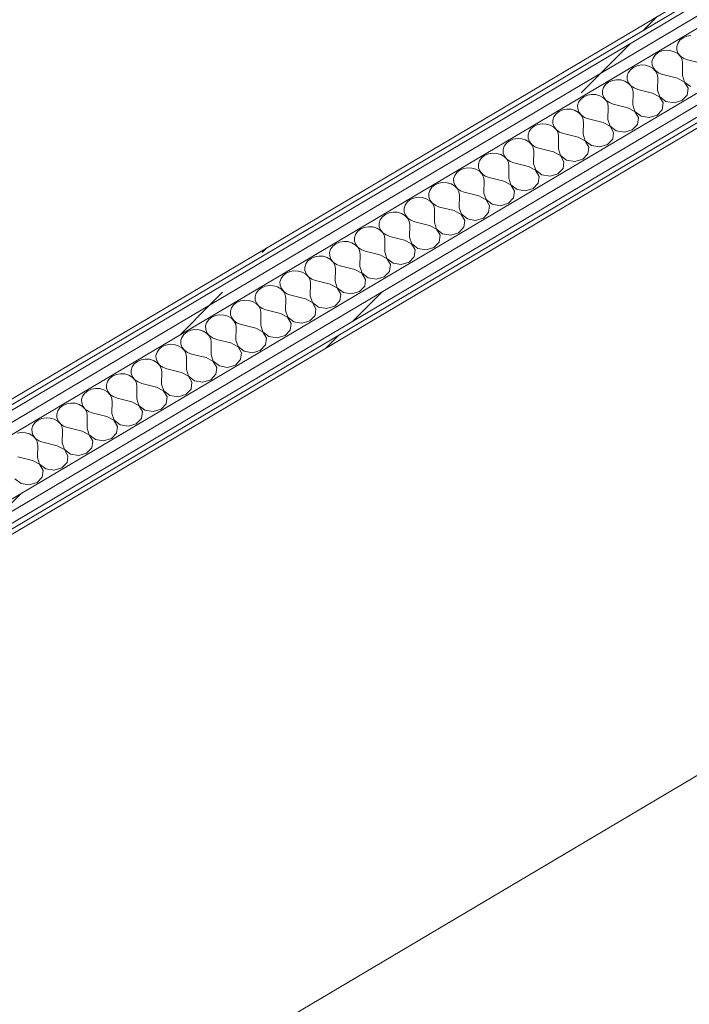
# Model space of a CAD drawing. Header units: millimetres. Extents: x -36631 to 27388, y -24993 to 6945.
# Tile 187 of 256: x 5420 to 6192, y -14839 to -13704. Entities that reach past the tile are written whole.
import ezdxf

# ---------------------------------------------------------------- set-up
doc = ezdxf.new("R2010")
doc.units = ezdxf.units.MM
doc.header["$MEASUREMENT"] = 0
doc.linetypes.add('Wipeout_Contour', pattern=[1000, 0, -1000])
doc.layers.add('14_PAV_Paviment existent', color=7, linetype='Continuous')
doc.layers.add('Nuevo_08_E_Envans secs', color=7, linetype='Continuous')
doc.layers.add('14_PAV_Paviment existent_Pluma_Nº__89', color=7, linetype='Continuous', lineweight=5)
doc.layers.add('Nuevo_08_E_Envans secs_Pluma_Nº__1', color=7, linetype='Continuous', lineweight=5)
for name, color, linetype, lineweight, true_color in [('Nuevo_08_E_Envans secs_Pluma_Nº__102', 7, 'Continuous', 5, 0xcccccc), ('Nuevo_08_E_Envans secs_Pluma_Nº__171', 171, 'Continuous', 13, 0xaaaaff), ('Nuevo_08_E_Envans secs_Pluma_Nº__177', 7, 'Continuous', 15, 0xf7e046)]:
    doc.layers.add(name, color=color, linetype=linetype, lineweight=lineweight, true_color=true_color)
pattern_1 = [(45, (0, 0), (-183.8478, 183.8478), [195, -65]), (45, (7e-14, 183.85), (-183.8478, 183.8478), [195, -65])]

# ---------------------------------------------------------------- blocks, each defined once
blk = doc.blocks.new('*X182')
at = {"layer": 'Nuevo_08_E_Envans secs_Pluma_Nº__102', "color": 254, "linetype": 'Continuous', "lineweight": 5, "true_color": 0xcccccc}
for p, q in [((6181.2, -13727.9), (6178.7, -13731.4)), ((6184.7, -13725.2), (6181.2, -13727.9)), ((6189, -13723.3), (6184.7, -13725.2)), ((6193.8, -13722.5), (6189, -13723.3)), ((6165.2, -13739.4), (6160.4, -13740.2)), ((6170, -13739.6), (6165.2, -13739.4)), ((6174.6, -13741), (6170, -13739.6)), ((6178.7, -13731.4), (6177.5, -13735.2)), ((6177.5, -13735.2), (6177.7, -13739.2)), ((6177.7, -13739.2), (6179.1, -13743)), ((6150.1, -13748.3), (6148.9, -13752.2)), ((6152.6, -13744.9), (6150.1, -13748.3)), ((6156.1, -13742.1), (6152.6, -13744.9)), ((6160.4, -13740.2), (6156.1, -13742.1)), ((6178.6, -13743.3), (6174.6, -13741)), ((6181.7, -13746.4), (6178.6, -13743.3)), ((6179.1, -13743), (6181.8, -13746.3)), ((6183.6, -13750), (6181.7, -13746.4)), ((6181.8, -13746.3), (6185.5, -13748.9)), ((6184.2, -13754), (6183.6, -13750)), ((6185.5, -13748.9), (6189.9, -13750.6)), ((6206.8, -13754.8), (6189.9, -13750.6)), ((6124, -13761.8), (6121.5, -13765.2)), ((6127.5, -13759.1), (6124, -13761.8)), ((6131.8, -13757.2), (6127.5, -13759.1)), ((6136.6, -13756.3), (6131.8, -13757.2)), ((6141.4, -13756.6), (6136.6, -13756.3)), ((6146, -13757.9), (6141.4, -13756.6)), ((6150, -13760.2), (6146, -13757.9)), ((6148.9, -13752.2), (6149.1, -13756.1)), ((6149.1, -13756.1), (6150.5, -13759.9)), ((6153.1, -13763.3), (6150, -13760.2)), ((6150.5, -13759.9), (6153.2, -13763.2)), ((6183.9, -13768.4), (6184.2, -13754)), ((6108, -13773.3), (6103.2, -13774.1)), ((6112.8, -13773.5), (6108, -13773.3)), ((6117.4, -13774.9), (6112.8, -13773.5)), ((6121.5, -13765.2), (6120.3, -13769.1)), ((6120.3, -13769.1), (6120.4, -13773.1)), ((6120.4, -13773.1), (6121.9, -13776.9)), ((6155, -13767), (6153.1, -13763.3)), ((6153.2, -13763.2), (6156.9, -13765.8)), ((6155.6, -13770.9), (6155, -13767)), ((6155.3, -13785.3), (6155.6, -13770.9)), ((6156.9, -13765.8), (6161.3, -13767.5)), ((6178.2, -13771.7), (6161.3, -13767.5)), ((6186.3, -13776), (6178.2, -13771.7)), ((6183.9, -13768.4), (6186.4, -13776)), ((6092.9, -13782.2), (6091.7, -13786)), ((6095.4, -13778.8), (6092.9, -13782.2)), ((6098.9, -13776), (6095.4, -13778.8)), ((6103.2, -13774.1), (6098.9, -13776)), ((6121.4, -13777.2), (6117.4, -13774.9)), ((6124.5, -13780.2), (6121.4, -13777.2)), ((6121.9, -13776.9), (6124.6, -13780.2)), ((6126.4, -13783.9), (6124.5, -13780.2)), ((6124.6, -13780.2), (6128.3, -13782.8)), ((6127, -13787.8), (6126.4, -13783.9)), ((6128.3, -13782.8), (6132.7, -13784.5)), ((6149.6, -13788.7), (6132.7, -13784.5)), ((6155.3, -13785.3), (6157.8, -13792.9)), ((6190.5, -13783.1), (6186.3, -13776)), ((6186.4, -13776), (6193.5, -13781.3)), ((6189.4, -13791), (6190.5, -13783.1)), ((6066.8, -13795.7), (6064.3, -13799.1)), ((6070.3, -13792.9), (6066.8, -13795.7)), ((6074.6, -13791.1), (6070.3, -13792.9)), ((6079.3, -13790.2), (6074.6, -13791.1)), ((6084.2, -13790.5), (6079.3, -13790.2)), ((6088.8, -13791.8), (6084.2, -13790.5)), ((6092.8, -13794.1), (6088.8, -13791.8)), ((6091.7, -13786), (6091.8, -13790)), ((6091.8, -13790), (6093.3, -13793.8)), ((6095.9, -13797.2), (6092.8, -13794.1)), ((6093.3, -13793.8), (6096, -13797.1)), ((6126.7, -13802.2), (6127, -13787.8)), ((6157.7, -13793), (6149.6, -13788.7)), ((6161.8, -13800.1), (6157.7, -13793)), ((6157.8, -13792.9), (6164.9, -13798.3)), ((6183.4, -13797.2), (6189.4, -13791)), ((6046, -13808), (6041.7, -13809.9)), ((6050.7, -13807.2), (6046, -13808)), ((6055.6, -13807.4), (6050.7, -13807.2)), ((6060.2, -13808.7), (6055.6, -13807.4)), ((6064.3, -13799.1), (6063.1, -13803)), ((6063.1, -13803), (6063.2, -13806.9)), ((6063.2, -13806.9), (6064.7, -13810.7)), ((6097.8, -13800.8), (6095.9, -13797.2)), ((6096, -13797.1), (6099.7, -13799.7)), ((6098.4, -13804.8), (6097.8, -13800.8)), ((6098.1, -13819.2), (6098.4, -13804.8)), ((6099.7, -13799.7), (6104.1, -13801.4)), ((6121, -13805.6), (6104.1, -13801.4)), ((6129.1, -13809.9), (6121, -13805.6)), ((6126.7, -13802.2), (6129.2, -13809.8)), ((6154.8, -13814.1), (6160.8, -13807.9)), ((6160.8, -13807.9), (6161.8, -13800.1)), ((6164.9, -13798.3), (6174.3, -13799.9)), ((6174.3, -13799.9), (6183.4, -13797.2)), ((6035.7, -13816.1), (6034.5, -13819.9)), ((6038.2, -13812.6), (6035.7, -13816.1)), ((6041.7, -13809.9), (6038.2, -13812.6)), ((6064.2, -13811), (6060.2, -13808.7)), ((6067.3, -13814.1), (6064.2, -13811)), ((6064.7, -13810.7), (6067.4, -13814.1)), ((6069.2, -13817.8), (6067.3, -13814.1)), ((6067.4, -13814.1), (6071.1, -13816.7)), ((6069.8, -13821.7), (6069.2, -13817.8)), ((6071.1, -13816.7), (6075.5, -13818.3)), ((6092.4, -13822.6), (6075.5, -13818.3)), ((6098.1, -13819.2), (6100.6, -13826.8)), ((6133.2, -13817), (6129.1, -13809.9)), ((6129.2, -13809.8), (6136.3, -13815.2)), ((6132.2, -13824.8), (6133.2, -13817)), ((6136.3, -13815.2), (6145.7, -13816.8)), ((6145.7, -13816.8), (6154.8, -13814.1)), ((6009.5, -13829.6), (6007.1, -13833)), ((6013.1, -13826.8), (6009.5, -13829.6)), ((6017.4, -13824.9), (6013.1, -13826.8)), ((6022.1, -13824.1), (6017.4, -13824.9)), ((6027, -13824.4), (6022.1, -13824.1)), ((6031.6, -13825.7), (6027, -13824.4)), ((6035.6, -13828), (6031.6, -13825.7)), ((6034.5, -13819.9), (6034.6, -13823.9)), ((6034.6, -13823.9), (6036.1, -13827.7)), ((6038.6, -13831.1), (6035.6, -13828)), ((6036.1, -13827.7), (6038.8, -13831)), ((6069.5, -13836.1), (6069.8, -13821.7)), ((6100.5, -13826.9), (6092.4, -13822.6)), ((6104.6, -13834), (6100.5, -13826.9)), ((6100.6, -13826.8), (6107.6, -13832.2)), ((6126.2, -13831), (6132.2, -13824.8)), ((5988.8, -13841.9), (5984.5, -13843.8)), ((5993.5, -13841), (5988.8, -13841.9)), ((5998.4, -13841.3), (5993.5, -13841)), ((6003, -13842.6), (5998.4, -13841.3)), ((6007.1, -13833), (6005.9, -13836.9)), ((6005.9, -13836.9), (6006, -13840.8)), ((6006, -13840.8), (6007.5, -13844.6)), ((6040.5, -13834.7), (6038.6, -13831.1)), ((6038.8, -13831), (6042.4, -13833.6)), ((6041.1, -13838.7), (6040.5, -13834.7)), ((6040.9, -13853.1), (6041.1, -13838.7)), ((6042.4, -13833.6), (6046.9, -13835.3)), ((6063.8, -13839.5), (6046.9, -13835.3)), ((6071.9, -13843.8), (6063.8, -13839.5)), ((6069.5, -13836.1), (6072, -13843.7)), ((6097.6, -13848), (6103.6, -13841.8)), ((6103.6, -13841.8), (6104.6, -13834)), ((6107.6, -13832.2), (6117.1, -13833.7)), ((6117.1, -13833.7), (6126.2, -13831)), ((5978.5, -13850), (5977.3, -13853.8)), ((5980.9, -13846.5), (5978.5, -13850)), ((5984.5, -13843.8), (5980.9, -13846.5)), ((6007, -13844.9), (6003, -13842.6)), ((6010, -13848), (6007, -13844.9)), ((6007.5, -13844.6), (6010.2, -13847.9)), ((6011.9, -13851.7), (6010, -13848)), ((6010.2, -13847.9), (6013.8, -13850.5)), ((6012.5, -13855.6), (6011.9, -13851.7)), ((6013.8, -13850.5), (6018.3, -13852.2)), ((6035.2, -13856.5), (6018.3, -13852.2)), ((6040.9, -13853.1), (6043.4, -13860.7)), ((6076, -13850.9), (6071.9, -13843.8)), ((6072, -13843.7), (6079, -13849.1)), ((6074.9, -13858.7), (6076, -13850.9)), ((6079, -13849.1), (6088.5, -13850.7)), ((6088.5, -13850.7), (6097.6, -13848)), ((5952.3, -13863.5), (5949.9, -13866.9)), ((5955.8, -13860.7), (5952.3, -13863.5)), ((5960.2, -13858.8), (5955.8, -13860.7)), ((5964.9, -13858), (5960.2, -13858.8)), ((5969.8, -13858.2), (5964.9, -13858)), ((5974.4, -13859.6), (5969.8, -13858.2)), ((5978.4, -13861.9), (5974.4, -13859.6)), ((5977.3, -13853.8), (5977.4, -13857.8)), ((5977.4, -13857.8), (5978.9, -13861.6)), ((5981.4, -13865), (5978.4, -13861.9)), ((5978.9, -13861.6), (5981.5, -13864.9)), ((6012.3, -13870), (6012.5, -13855.6)), ((6043.3, -13860.7), (6035.2, -13856.5)), ((6047.4, -13867.8), (6043.3, -13860.7)), ((6043.4, -13860.7), (6050.4, -13866.1)), ((6069, -13864.9), (6074.9, -13858.7)), ((5931.5, -13875.8), (5927.2, -13877.6)), ((5936.3, -13874.9), (5931.5, -13875.8)), ((5941.2, -13875.2), (5936.3, -13874.9)), ((5945.8, -13876.5), (5941.2, -13875.2)), ((5949.9, -13866.9), (5948.7, -13870.7)), ((5948.7, -13870.7), (5948.8, -13874.7)), ((5948.8, -13874.7), (5950.3, -13878.5)), ((5983.3, -13868.6), (5981.4, -13865)), ((5981.5, -13864.9), (5985.2, -13867.5)), ((5983.9, -13872.6), (5983.3, -13868.6)), ((5983.7, -13886.9), (5983.9, -13872.6)), ((5985.2, -13867.5), (5989.7, -13869.2)), ((6006.6, -13873.4), (5989.7, -13869.2)), ((6014.7, -13877.7), (6006.6, -13873.4)), ((6012.3, -13870), (6014.8, -13877.6)), ((6040.4, -13881.9), (6046.3, -13875.7)), ((6046.3, -13875.7), (6047.4, -13867.8)), ((6050.4, -13866.1), (6059.9, -13867.6)), ((6059.9, -13867.6), (6069, -13864.9)), ((5921.3, -13883.8), (5920.1, -13887.7)), ((5923.7, -13880.4), (5921.3, -13883.8)), ((5927.2, -13877.6), (5923.7, -13880.4)), ((5949.8, -13878.8), (5945.8, -13876.5)), ((5952.8, -13881.9), (5949.8, -13878.8)), ((5950.3, -13878.5), (5952.9, -13881.8)), ((5954.7, -13885.6), (5952.8, -13881.9)), ((5952.9, -13881.8), (5956.6, -13884.4)), ((5955.3, -13889.5), (5954.7, -13885.6)), ((5956.6, -13884.4), (5961, -13886.1)), ((5978, -13890.3), (5961, -13886.1)), ((5983.7, -13886.9), (5986.2, -13894.5)), ((6018.8, -13884.8), (6014.7, -13877.7)), ((6014.8, -13877.6), (6021.8, -13883)), ((6017.7, -13892.6), (6018.8, -13884.8)), ((6021.8, -13883), (6031.3, -13884.6)), ((6031.3, -13884.6), (6040.4, -13881.9)), ((5895.1, -13897.3), (5892.7, -13900.8)), ((5898.6, -13894.6), (5895.1, -13897.3)), ((5902.9, -13892.7), (5898.6, -13894.6)), ((5907.7, -13891.9), (5902.9, -13892.7)), ((5912.6, -13892.1), (5907.7, -13891.9)), ((5917.2, -13893.4), (5912.6, -13892.1)), ((5921.2, -13895.7), (5917.2, -13893.4)), ((5920.1, -13887.7), (5920.2, -13891.7)), ((5920.2, -13891.7), (5921.7, -13895.4)), ((5924.2, -13898.8), (5921.2, -13895.7)), ((5921.7, -13895.4), (5924.3, -13898.8)), ((5926.1, -13902.5), (5924.2, -13898.8)), ((5924.3, -13898.8), (5928, -13901.4)), ((5955.1, -13903.9), (5955.3, -13889.5)), ((5986.1, -13894.6), (5978, -13890.3)), ((5990.2, -13901.7), (5986.1, -13894.6)), ((5986.2, -13894.5), (5993.2, -13899.9)), ((6002.7, -13901.5), (6011.8, -13898.8)), ((6011.8, -13898.8), (6017.7, -13892.6)), ((5874.3, -13909.7), (5870, -13911.5)), ((5879.1, -13908.8), (5874.3, -13909.7)), ((5884, -13909.1), (5879.1, -13908.8)), ((5888.6, -13910.4), (5884, -13909.1)), ((5892.7, -13900.8), (5891.5, -13904.6)), ((5891.5, -13904.6), (5891.6, -13908.6)), ((5891.6, -13908.6), (5893, -13912.4)), ((5926.7, -13906.4), (5926.1, -13902.5)), ((5926.5, -13920.8), (5926.7, -13906.4)), ((5928, -13901.4), (5932.4, -13903)), ((5949.3, -13907.3), (5932.4, -13903)), ((5957.5, -13911.6), (5949.3, -13907.3)), ((5955.1, -13903.9), (5957.6, -13911.5)), ((5983.2, -13915.7), (5989.1, -13909.5)), ((5989.1, -13909.5), (5990.2, -13901.7)), ((5993.2, -13899.9), (6002.7, -13901.5)), ((5864.1, -13917.7), (5862.9, -13921.6)), ((5862.9, -13921.6), (5863, -13925.5)), ((5866.5, -13914.3), (5864.1, -13917.7)), ((5870, -13911.5), (5866.5, -13914.3)), ((5892.5, -13912.7), (5888.6, -13910.4)), ((5895.6, -13915.8), (5892.5, -13912.7)), ((5893, -13912.4), (5895.7, -13915.7)), ((5897.5, -13919.4), (5895.6, -13915.8)), ((5895.7, -13915.7), (5899.4, -13918.3)), ((5898.1, -13923.4), (5897.5, -13919.4)), ((5899.4, -13918.3), (5903.8, -13920)), ((5920.7, -13924.2), (5903.8, -13920)), ((5926.5, -13920.8), (5929, -13928.4)), ((5961.6, -13918.7), (5957.5, -13911.6)), ((5957.6, -13911.5), (5964.6, -13916.9)), ((5960.5, -13926.5), (5961.6, -13918.7)), ((5964.6, -13916.9), (5974.1, -13918.5)), ((5974.1, -13918.5), (5983.2, -13915.7)), ((5837.9, -13931.2), (5835.5, -13934.7)), ((5841.4, -13928.5), (5837.9, -13931.2)), ((5845.7, -13926.6), (5841.4, -13928.5)), ((5850.5, -13925.8), (5845.7, -13926.6)), ((5855.4, -13926), (5850.5, -13925.8)), ((5860, -13927.3), (5855.4, -13926)), ((5863.9, -13929.6), (5860, -13927.3)), ((5863, -13925.5), (5864.4, -13929.3)), ((5867, -13932.7), (5863.9, -13929.6)), ((5864.4, -13929.3), (5867.1, -13932.7)), ((5868.9, -13936.4), (5867, -13932.7)), ((5867.1, -13932.7), (5870.8, -13935.3)), ((5897.9, -13937.8), (5898.1, -13923.4)), ((5928.8, -13928.5), (5920.7, -13924.2)), ((5933, -13935.6), (5928.8, -13928.5)), ((5929, -13928.4), (5936, -13933.8)), ((5945.5, -13935.4), (5954.5, -13932.7)), ((5954.5, -13932.7), (5960.5, -13926.5)), ((5817.1, -13943.5), (5812.8, -13945.4)), ((5821.9, -13942.7), (5817.1, -13943.5)), ((5826.8, -13942.9), (5821.9, -13942.7)), ((5831.4, -13944.3), (5826.8, -13942.9)), ((5835.5, -13934.7), (5834.2, -13938.5)), ((5834.2, -13938.5), (5834.4, -13942.5)), ((5834.4, -13942.5), (5835.8, -13946.3)), ((5869.5, -13940.3), (5868.9, -13936.4)), ((5869.2, -13954.7), (5869.5, -13940.3)), ((5870.8, -13935.3), (5875.2, -13936.9)), ((5892.1, -13941.2), (5875.2, -13936.9)), ((5900.2, -13945.4), (5892.1, -13941.2)), ((5897.9, -13937.8), (5900.4, -13945.4)), ((5925.9, -13949.6), (5931.9, -13943.4)), ((5931.9, -13943.4), (5933, -13935.6)), ((5936, -13933.8), (5945.5, -13935.4)), ((5806.8, -13951.6), (5805.6, -13955.5)), ((5805.6, -13955.5), (5805.8, -13959.4)), ((5809.3, -13948.2), (5806.8, -13951.6)), ((5812.8, -13945.4), (5809.3, -13948.2)), ((5835.3, -13946.6), (5831.4, -13944.3)), ((5838.4, -13949.7), (5835.3, -13946.6)), ((5835.8, -13946.3), (5838.5, -13949.6)), ((5840.3, -13953.3), (5838.4, -13949.7)), ((5838.5, -13949.6), (5842.2, -13952.2)), ((5840.9, -13957.3), (5840.3, -13953.3)), ((5842.2, -13952.2), (5846.6, -13953.9)), ((5863.5, -13958.1), (5846.6, -13953.9)), ((5869.2, -13954.7), (5871.8, -13962.3)), ((5904.4, -13952.6), (5900.2, -13945.4)), ((5900.4, -13945.4), (5907.4, -13950.8)), ((5903.3, -13960.4), (5904.4, -13952.6)), ((5907.4, -13950.8), (5916.9, -13952.3)), ((5916.9, -13952.3), (5925.9, -13949.6)), ((5780.7, -13965.1), (5778.2, -13968.5)), ((5784.2, -13962.4), (5780.7, -13965.1)), ((5788.5, -13960.5), (5784.2, -13962.4)), ((5793.3, -13959.6), (5788.5, -13960.5)), ((5798.1, -13959.9), (5793.3, -13959.6)), ((5802.7, -13961.2), (5798.1, -13959.9)), ((5806.7, -13963.5), (5802.7, -13961.2)), ((5805.8, -13959.4), (5807.2, -13963.2)), ((5809.8, -13966.6), (5806.7, -13963.5)), ((5807.2, -13963.2), (5809.9, -13966.5)), ((5811.7, -13970.3), (5809.8, -13966.6)), ((5809.9, -13966.5), (5813.6, -13969.1)), ((5840.6, -13971.7), (5840.9, -13957.3)), ((5871.6, -13962.4), (5863.5, -13958.1)), ((5875.8, -13969.5), (5871.6, -13962.4)), ((5871.8, -13962.3), (5878.8, -13967.7)), ((5888.3, -13969.3), (5897.3, -13966.6)), ((5897.3, -13966.6), (5903.3, -13960.4)), ((5759.9, -13977.4), (5755.6, -13979.3)), ((5764.7, -13976.6), (5759.9, -13977.4)), ((5769.5, -13976.8), (5764.7, -13976.6)), ((5774.1, -13978.2), (5769.5, -13976.8)), ((5778.1, -13980.4), (5774.1, -13978.2)), ((5778.2, -13968.5), (5777, -13972.4)), ((5777, -13972.4), (5777.2, -13976.4)), ((5777.2, -13976.4), (5778.6, -13980.2)), ((5812.3, -13974.2), (5811.7, -13970.3)), ((5812, -13988.6), (5812.3, -13974.2)), ((5813.6, -13969.1), (5818, -13970.8)), ((5834.9, -13975), (5818, -13970.8)), ((5843, -13979.3), (5834.9, -13975)), ((5840.6, -13971.7), (5843.1, -13979.3)), ((5868.7, -13983.5), (5874.7, -13977.3)), ((5874.7, -13977.3), (5875.8, -13969.5)), ((5878.8, -13967.7), (5888.3, -13969.3)), ((5749.6, -13985.5), (5748.4, -13989.3)), ((5748.4, -13989.3), (5748.6, -13993.3)), ((5752.1, -13982.1), (5749.6, -13985.5)), ((5755.6, -13979.3), (5752.1, -13982.1)), ((5781.2, -13983.5), (5778.1, -13980.4)), ((5778.6, -13980.2), (5781.3, -13983.5)), ((5783.1, -13987.2), (5781.2, -13983.5)), ((5781.3, -13983.5), (5785, -13986.1)), ((5783.7, -13991.1), (5783.1, -13987.2)), ((5785, -13986.1), (5789.4, -13987.8)), ((5806.3, -13992), (5789.4, -13987.8)), ((5812, -13988.6), (5814.5, -13996.2)), ((5847.2, -13986.4), (5843, -13979.3)), ((5843.1, -13979.3), (5850.2, -13984.6)), ((5846.1, -13994.3), (5847.2, -13986.4)), ((5850.2, -13984.6), (5859.7, -13986.2)), ((5859.7, -13986.2), (5868.7, -13983.5)), ((5723.5, -13999), (5721, -14002.4)), ((5727, -13996.2), (5723.5, -13999)), ((5731.3, -13994.4), (5727, -13996.2)), ((5736.1, -13993.5), (5731.3, -13994.4)), ((5740.9, -13993.8), (5736.1, -13993.5)), ((5745.5, -13995.1), (5740.9, -13993.8)), ((5749.5, -13997.4), (5745.5, -13995.1)), ((5748.6, -13993.3), (5750, -13997.1)), ((5752.6, -14000.5), (5749.5, -13997.4)), ((5750, -13997.1), (5752.7, -14000.4)), ((5754.5, -14004.1), (5752.6, -14000.5)), ((5752.7, -14000.4), (5756.4, -14003)), ((5783.4, -14005.5), (5783.7, -13991.1)), ((5814.4, -13996.3), (5806.3, -13992)), ((5818.6, -14003.4), (5814.4, -13996.3)), ((5814.5, -13996.2), (5821.6, -14001.6)), ((5831, -14003.2), (5840.1, -14000.4)), ((5840.1, -14000.4), (5846.1, -13994.3)), ((5702.7, -14011.3), (5698.4, -14013.2)), ((5707.5, -14010.5), (5702.7, -14011.3)), ((5712.3, -14010.7), (5707.5, -14010.5)), ((5716.9, -14012), (5712.3, -14010.7)), ((5720.9, -14014.3), (5716.9, -14012)), ((5721, -14002.4), (5719.8, -14006.3)), ((5719.8, -14006.3), (5719.9, -14010.2)), ((5719.9, -14010.2), (5721.4, -14014)), ((5755.1, -14008.1), (5754.5, -14004.1)), ((5754.8, -14022.5), (5755.1, -14008.1)), ((5756.4, -14003), (5760.8, -14004.7)), ((5777.7, -14008.9), (5760.8, -14004.7)), ((5785.8, -14013.2), (5777.7, -14008.9)), ((5783.4, -14005.5), (5785.9, -14013.1)), ((5811.5, -14017.4), (5817.5, -14011.2)), ((5817.5, -14011.2), (5818.6, -14003.4)), ((5821.6, -14001.6), (5831, -14003.2)), ((5692.4, -14019.4), (5691.2, -14023.2)), ((5691.2, -14023.2), (5691.3, -14027.2)), ((5694.9, -14015.9), (5692.4, -14019.4)), ((5698.4, -14013.2), (5694.9, -14015.9)), ((5724, -14017.4), (5720.9, -14014.3)), ((5721.4, -14014), (5724.1, -14017.4)), ((5725.9, -14021.1), (5724, -14017.4)), ((5724.1, -14017.4), (5727.8, -14020)), ((5726.5, -14025), (5725.9, -14021.1)), ((5727.8, -14020), (5732.2, -14021.6)), ((5749.1, -14025.9), (5732.2, -14021.6)), ((5754.8, -14022.5), (5757.3, -14030.1)), ((5789.9, -14020.3), (5785.8, -14013.2)), ((5785.9, -14013.1), (5793, -14018.5)), ((5788.9, -14028.1), (5789.9, -14020.3)), ((5793, -14018.5), (5802.4, -14020.1)), ((5802.4, -14020.1), (5811.5, -14017.4)), ((5666.3, -14032.9), (5663.8, -14036.3)), ((5669.8, -14030.1), (5666.3, -14032.9)), ((5674.1, -14028.2), (5669.8, -14030.1)), ((5678.8, -14027.4), (5674.1, -14028.2)), ((5683.7, -14027.7), (5678.8, -14027.4)), ((5688.3, -14029), (5683.7, -14027.7)), ((5692.3, -14031.3), (5688.3, -14029)), ((5691.3, -14027.2), (5692.8, -14031)), ((5695.4, -14034.4), (5692.3, -14031.3)), ((5692.8, -14031), (5695.5, -14034.3)), ((5697.3, -14038), (5695.4, -14034.4)), ((5695.5, -14034.3), (5699.2, -14036.9)), ((5726.2, -14039.4), (5726.5, -14025)), ((5757.2, -14030.1), (5749.1, -14025.9)), ((5761.3, -14037.3), (5757.2, -14030.1)), ((5757.3, -14030.1), (5764.4, -14035.5)), ((5773.8, -14037), (5782.9, -14034.3)), ((5782.9, -14034.3), (5788.9, -14028.1)), ((5645.5, -14045.2), (5641.2, -14047.1)), ((5650.2, -14044.3), (5645.5, -14045.2)), ((5655.1, -14044.6), (5650.2, -14044.3)), ((5659.7, -14045.9), (5655.1, -14044.6)), ((5663.7, -14048.2), (5659.7, -14045.9)), ((5663.8, -14036.3), (5662.6, -14040.2)), ((5662.6, -14040.2), (5662.7, -14044.1)), ((5662.7, -14044.1), (5664.2, -14047.9)), ((5697.9, -14042), (5697.3, -14038)), ((5697.6, -14056.4), (5697.9, -14042)), ((5699.2, -14036.9), (5703.6, -14038.6)), ((5720.5, -14042.8), (5703.6, -14038.6)), ((5728.6, -14047.1), (5720.5, -14042.8)), ((5726.2, -14039.4), (5728.7, -14047)), ((5754.3, -14051.3), (5760.3, -14045.1)), ((5760.3, -14045.1), (5761.3, -14037.3)), ((5764.4, -14035.5), (5773.8, -14037)), ((5635.2, -14053.3), (5634, -14057.1)), ((5634, -14057.1), (5634.1, -14061.1)), ((5637.7, -14049.8), (5635.2, -14053.3)), ((5641.2, -14047.1), (5637.7, -14049.8)), ((5666.7, -14051.3), (5663.7, -14048.2)), ((5664.2, -14047.9), (5666.9, -14051.2)), ((5668.7, -14055), (5666.7, -14051.3)), ((5666.9, -14051.2), (5670.6, -14053.8)), ((5669.3, -14058.9), (5668.7, -14055)), ((5670.6, -14053.8), (5675, -14055.5)), ((5691.9, -14059.8), (5675, -14055.5)), ((5697.6, -14056.4), (5700.1, -14064)), ((5732.7, -14054.2), (5728.6, -14047.1)), ((5728.7, -14047), (5735.8, -14052.4)), ((5731.7, -14062), (5732.7, -14054.2)), ((5735.8, -14052.4), (5745.2, -14054)), ((5745.2, -14054), (5754.3, -14051.3)), ((5609, -14066.8), (5606.6, -14070.2)), ((5612.6, -14064), (5609, -14066.8)), ((5616.9, -14062.1), (5612.6, -14064)), ((5621.6, -14061.3), (5616.9, -14062.1)), ((5626.5, -14061.5), (5621.6, -14061.3)), ((5631.1, -14062.9), (5626.5, -14061.5)), ((5635.1, -14065.2), (5631.1, -14062.9)), ((5634.1, -14061.1), (5635.6, -14064.9)), ((5638.1, -14068.3), (5635.1, -14065.2)), ((5635.6, -14064.9), (5638.3, -14068.2)), ((5640, -14071.9), (5638.1, -14068.3)), ((5638.3, -14068.2), (5641.9, -14070.8)), ((5669, -14073.3), (5669.3, -14058.9)), ((5700, -14064), (5691.9, -14059.8)), ((5704.1, -14071.1), (5700, -14064)), ((5700.1, -14064), (5707.1, -14069.4)), ((5716.6, -14070.9), (5725.7, -14068.2)), ((5725.7, -14068.2), (5731.7, -14062)), ((5588.3, -14079.1), (5584, -14080.9)), ((5593, -14078.2), (5588.3, -14079.1)), ((5597.9, -14078.5), (5593, -14078.2)), ((5602.5, -14079.8), (5597.9, -14078.5)), ((5606.5, -14082.1), (5602.5, -14079.8)), ((5606.6, -14070.2), (5605.4, -14074)), ((5605.4, -14074), (5605.5, -14078)), ((5605.5, -14078), (5607, -14081.8)), ((5640.6, -14075.8), (5640, -14071.9)), ((5640.4, -14090.2), (5640.6, -14075.8)), ((5641.9, -14070.8), (5646.4, -14072.5)), ((5663.3, -14076.7), (5646.4, -14072.5)), ((5671.4, -14081), (5663.3, -14076.7)), ((5669, -14073.3), (5671.5, -14080.9)), ((5697.1, -14085.2), (5703, -14079)), ((5703, -14079), (5704.1, -14071.1)), ((5707.1, -14069.4), (5716.6, -14070.9)), ((5578, -14087.1), (5576.8, -14091)), ((5576.8, -14091), (5576.9, -14095)), ((5580.4, -14083.7), (5578, -14087.1)), ((5584, -14080.9), (5580.4, -14083.7)), ((5609.5, -14085.2), (5606.5, -14082.1)), ((5607, -14081.8), (5609.7, -14085.1)), ((5611.4, -14088.8), (5609.5, -14085.2)), ((5609.7, -14085.1), (5613.3, -14087.7)), ((5612, -14092.8), (5611.4, -14088.8)), ((5613.3, -14087.7), (5617.8, -14089.4)), ((5634.7, -14093.6), (5617.8, -14089.4)), ((5640.4, -14090.2), (5642.9, -14097.8)), ((5675.5, -14088.1), (5671.4, -14081)), ((5671.5, -14080.9), (5678.5, -14086.3)), ((5674.4, -14095.9), (5675.5, -14088.1)), ((5678.5, -14086.3), (5688, -14087.9)), ((5688, -14087.9), (5697.1, -14085.2)), ((5551.8, -14100.6), (5549.4, -14104.1)), ((5555.3, -14097.9), (5551.8, -14100.6)), ((5559.6, -14096), (5555.3, -14097.9)), ((5564.4, -14095.2), (5559.6, -14096)), ((5569.3, -14095.4), (5564.4, -14095.2)), ((5573.9, -14096.7), (5569.3, -14095.4)), ((5577.9, -14099), (5573.9, -14096.7)), ((5576.9, -14095), (5578.4, -14098.7)), ((5580.9, -14102.1), (5577.9, -14099)), ((5578.4, -14098.7), (5581, -14102.1)), ((5582.8, -14105.8), (5580.9, -14102.1)), ((5581, -14102.1), (5584.7, -14104.7)), ((5611.8, -14107.2), (5612, -14092.8)), ((5642.8, -14097.9), (5634.7, -14093.6)), ((5646.9, -14105), (5642.8, -14097.9)), ((5642.9, -14097.8), (5649.9, -14103.2)), ((5659.4, -14104.8), (5668.5, -14102.1)), ((5668.5, -14102.1), (5674.4, -14095.9)), ((5531, -14113), (5526.7, -14114.8)), ((5535.8, -14112.1), (5531, -14113)), ((5540.7, -14112.4), (5535.8, -14112.1)), ((5545.3, -14113.7), (5540.7, -14112.4)), ((5549.3, -14116), (5545.3, -14113.7)), ((5549.4, -14104.1), (5548.2, -14107.9)), ((5548.2, -14107.9), (5548.3, -14111.9)), ((5548.3, -14111.9), (5549.8, -14115.7)), ((5583.4, -14109.7), (5582.8, -14105.8)), ((5583.2, -14124.1), (5583.4, -14109.7)), ((5584.7, -14104.7), (5589.2, -14106.3)), ((5606.1, -14110.6), (5589.2, -14106.3)), ((5614.2, -14114.9), (5606.1, -14110.6)), ((5611.8, -14107.2), (5614.3, -14114.8)), ((5639.9, -14119), (5645.8, -14112.8)), ((5645.8, -14112.8), (5646.9, -14105)), ((5649.9, -14103.2), (5659.4, -14104.8)), ((5520.8, -14121), (5519.6, -14124.9)), ((5519.6, -14124.9), (5519.7, -14128.8)), ((5523.2, -14117.6), (5520.8, -14121)), ((5526.7, -14114.8), (5523.2, -14117.6)), ((5552.3, -14119.1), (5549.3, -14116)), ((5549.8, -14115.7), (5552.4, -14119)), ((5554.2, -14122.7), (5552.3, -14119.1)), ((5552.4, -14119), (5556.1, -14121.6)), ((5554.8, -14126.7), (5554.2, -14122.7)), ((5556.1, -14121.6), (5560.5, -14123.3)), ((5577.5, -14127.5), (5560.5, -14123.3)), ((5583.2, -14124.1), (5585.7, -14131.7)), ((5618.3, -14122), (5614.2, -14114.9)), ((5614.3, -14114.8), (5621.3, -14120.2)), ((5617.2, -14129.8), (5618.3, -14122)), ((5621.3, -14120.2), (5630.8, -14121.8)), ((5630.8, -14121.8), (5639.9, -14119)), ((5494.6, -14134.5), (5492.2, -14138)), ((5498.1, -14131.8), (5494.6, -14134.5)), ((5502.4, -14129.9), (5498.1, -14131.8)), ((5507.2, -14129.1), (5502.4, -14129.9)), ((5512.1, -14129.3), (5507.2, -14129.1)), ((5516.7, -14130.6), (5512.1, -14129.3)), ((5520.7, -14132.9), (5516.7, -14130.6)), ((5519.7, -14128.8), (5521.2, -14132.6)), ((5523.7, -14136), (5520.7, -14132.9)), ((5521.2, -14132.6), (5523.8, -14135.9)), ((5525.6, -14139.7), (5523.7, -14136)), ((5523.8, -14135.9), (5527.5, -14138.5)), ((5554.6, -14141.1), (5554.8, -14126.7)), ((5585.6, -14131.8), (5577.5, -14127.5)), ((5589.7, -14138.9), (5585.6, -14131.8)), ((5585.7, -14131.7), (5592.7, -14137.1)), ((5592.7, -14137.1), (5602.2, -14138.7)), ((5602.2, -14138.7), (5611.3, -14136)), ((5611.3, -14136), (5617.2, -14129.8)), ((5473.8, -14146.8), (5469.5, -14148.7)), ((5478.6, -14146), (5473.8, -14146.8)), ((5483.5, -14146.2), (5478.6, -14146)), ((5488.1, -14147.6), (5483.5, -14146.2)), ((5492, -14149.9), (5488.1, -14147.6)), ((5492.2, -14138), (5491, -14141.8)), ((5491, -14141.8), (5491.1, -14145.8)), ((5491.1, -14145.8), (5492.5, -14149.6)), ((5526.2, -14143.6), (5525.6, -14139.7)), ((5526, -14158), (5526.2, -14143.6)), ((5527.5, -14138.5), (5531.9, -14140.2)), ((5548.8, -14144.5), (5531.9, -14140.2)), ((5557, -14148.7), (5548.8, -14144.5)), ((5554.6, -14141.1), (5557.1, -14148.7)), ((5582.7, -14152.9), (5588.6, -14146.7)), ((5588.6, -14146.7), (5589.7, -14138.9)), ((5463.6, -14154.9), (5462.3, -14158.7)), ((5462.3, -14158.7), (5462.5, -14162.7)), ((5466, -14151.5), (5463.6, -14154.9)), ((5469.5, -14148.7), (5466, -14151.5)), ((5495.1, -14153), (5492, -14149.9)), ((5492.5, -14149.6), (5495.2, -14152.9)), ((5497, -14156.6), (5495.1, -14153)), ((5495.2, -14152.9), (5498.9, -14155.5)), ((5497.6, -14160.6), (5497, -14156.6)), ((5498.9, -14155.5), (5503.3, -14157.2)), ((5520.2, -14161.4), (5503.3, -14157.2)), ((5526, -14158), (5528.5, -14165.6)), ((5561.1, -14155.8), (5557, -14148.7)), ((5557.1, -14148.7), (5564.1, -14154.1)), ((5560, -14163.7), (5561.1, -14155.8)), ((5564.1, -14154.1), (5573.6, -14155.6)), ((5573.6, -14155.6), (5582.7, -14152.9)), ((5437.4, -14168.4), (5434.9, -14171.8)), ((5440.9, -14165.6), (5437.4, -14168.4)), ((5445.2, -14163.8), (5440.9, -14165.6)), ((5450, -14162.9), (5445.2, -14163.8)), ((5454.9, -14163.2), (5450, -14162.9)), ((5459.5, -14164.5), (5454.9, -14163.2)), ((5463.4, -14166.8), (5459.5, -14164.5)), ((5462.5, -14162.7), (5463.9, -14166.5)), ((5466.5, -14169.9), (5463.4, -14166.8)), ((5463.9, -14166.5), (5466.6, -14169.8)), ((5468.4, -14173.6), (5466.5, -14169.9)), ((5466.6, -14169.8), (5470.3, -14172.4)), ((5497.4, -14175), (5497.6, -14160.6)), ((5528.3, -14165.7), (5520.2, -14161.4)), ((5532.5, -14172.8), (5528.3, -14165.7)), ((5528.5, -14165.6), (5535.5, -14171)), ((5535.5, -14171), (5545, -14172.6)), ((5545, -14172.6), (5554, -14169.9)), ((5554, -14169.9), (5560, -14163.7)), ((5421.4, -14179.9), (5416.6, -14180.7)), ((5426.3, -14180.1), (5421.4, -14179.9)), ((5430.9, -14181.4), (5426.3, -14180.1)), ((5434.8, -14183.7), (5430.9, -14181.4)), ((5434.9, -14171.8), (5433.7, -14175.7)), ((5433.7, -14175.7), (5433.9, -14179.7)), ((5433.9, -14179.7), (5435.3, -14183.4)), ((5469, -14177.5), (5468.4, -14173.6)), ((5468.7, -14191.9), (5469, -14177.5)), ((5470.3, -14172.4), (5474.7, -14174.1)), ((5491.6, -14178.3), (5474.7, -14174.1)), ((5499.7, -14182.6), (5491.6, -14178.3)), ((5497.4, -14175), (5499.9, -14182.6)), ((5525.4, -14186.8), (5531.4, -14180.6)), ((5531.4, -14180.6), (5532.5, -14172.8)), ((5437.9, -14186.8), (5434.8, -14183.7)), ((5435.3, -14183.4), (5438, -14186.8)), ((5439.8, -14190.5), (5437.9, -14186.8)), ((5438, -14186.8), (5441.7, -14189.4)), ((5440.4, -14194.4), (5439.8, -14190.5)), ((5441.7, -14189.4), (5446.1, -14191.1)), ((5463, -14195.3), (5446.1, -14191.1)), ((5468.7, -14191.9), (5471.2, -14199.5)), ((5503.9, -14189.7), (5499.7, -14182.6)), ((5499.9, -14182.6), (5506.9, -14187.9)), ((5502.8, -14197.6), (5503.9, -14189.7)), ((5506.9, -14187.9), (5516.4, -14189.5)), ((5516.4, -14189.5), (5525.4, -14186.8)), ((5440.1, -14208.8), (5440.4, -14194.4)), ((5471.1, -14199.6), (5463, -14195.3)), ((5475.3, -14206.7), (5471.1, -14199.6)), ((5471.2, -14199.5), (5478.3, -14204.9)), ((5478.3, -14204.9), (5487.8, -14206.5)), ((5487.8, -14206.5), (5496.8, -14203.7)), ((5496.8, -14203.7), (5502.8, -14197.6)), ((5434.4, -14212.2), (5417.5, -14208)), ((5442.5, -14216.5), (5434.4, -14212.2)), ((5440.1, -14208.8), (5442.6, -14216.4)), ((5446.7, -14223.6), (5442.5, -14216.5)), ((5442.6, -14216.4), (5449.7, -14221.8)), ((5468.2, -14220.7), (5474.2, -14214.5)), ((5474.2, -14214.5), (5475.3, -14206.7)), ((5445.6, -14231.4), (5446.7, -14223.6)), ((5449.7, -14221.8), (5459.2, -14223.4)), ((5459.2, -14223.4), (5468.2, -14220.7)), ((5414, -14233.4), (5421.1, -14238.8)), ((5421.1, -14238.8), (5430.5, -14240.3)), ((5430.5, -14240.3), (5439.6, -14237.6)), ((5439.6, -14237.6), (5445.6, -14231.4))]:
    blk.add_line(p, q, dxfattribs=at)
blk = doc.blocks.new('Elem Sección_167_1')
at = {"layer": 'Nuevo_08_E_Envans secs', "lineweight": 0}
blk.add_blockref('*X182', (0, 0), dxfattribs=at)
at = {"color": 254, "linetype": 'Wipeout_Contour', "lineweight": 0, "ltscale": 61046.959773}
blk.add_wipeout([(7362.5, -13134.9), (4637.2, -14748.8), (4641, -14753), (7366.2, -13139.1)], dxfattribs=at).dxf.layer = 'Nuevo_08_E_Envans secs'
at = {"layer": 'Nuevo_08_E_Envans secs_Pluma_Nº__171', "linetype": 'Continuous', "lineweight": 13, "true_color": 0xaaaaff}
h = blk.add_hatch(dxfattribs=at)
h.set_pattern_fill('Panellat_HPL_0001', color=161, style=0, pattern_type=2)
h.set_pattern_definition(pattern_1)
h.paths.add_polyline_path([(7362.5, -13134.9), (4637.2, -14748.8), (4641, -14753), (7366.2, -13139.1)])
at = {"color": 254, "linetype": 'Wipeout_Contour', "lineweight": 0, "ltscale": 60599.912219}
blk.add_wipeout([(7203.1, -13106.4), (7195, -13097.3), (4581.3, -14645.1), (4589.5, -14654.2)], dxfattribs=at).dxf.layer = 'Nuevo_08_E_Envans secs'
at = {"layer": 'Nuevo_08_E_Envans secs_Pluma_Nº__177', "linetype": 'Continuous', "lineweight": 15, "true_color": 0xf7e046}
h = blk.add_hatch(dxfattribs=at)
h.set_pattern_fill('Panellat_HPL_0001', color=53, style=0, pattern_type=2)
h.set_pattern_definition(pattern_1)
h.paths.add_polyline_path([(7203.1, -13106.4), (7195, -13097.3), (4581.3, -14645.1), (4589.5, -14654.2)])
at = {"color": 254, "linetype": 'Wipeout_Contour', "lineweight": 0, "ltscale": 60645.82576}
blk.add_wipeout([(4589.5, -14654.2), (4597.6, -14663.3), (7211.3, -13115.5), (7203.1, -13106.4)], dxfattribs=at).dxf.layer = 'Nuevo_08_E_Envans secs'
at = {"layer": 'Nuevo_08_E_Envans secs_Pluma_Nº__177', "linetype": 'Continuous', "lineweight": 15, "true_color": 0xf7e046}
h = blk.add_hatch(dxfattribs=at)
h.set_pattern_fill('Panellat_HPL_0001', color=53, style=0, pattern_type=2)
h.set_pattern_definition(pattern_1)
h.paths.add_polyline_path([(4589.5, -14654.2), (4597.6, -14663.3), (7211.3, -13115.5), (7203.1, -13106.4)])
at = {"color": 254, "linetype": 'Wipeout_Contour', "lineweight": 0, "ltscale": 60946.189975}
blk.add_wipeout([(4617.2, -14726.4), (4625.3, -14735.5), (7350.6, -13121.6), (7342.5, -13112.5)], dxfattribs=at).dxf.layer = 'Nuevo_08_E_Envans secs'
at = {"layer": 'Nuevo_08_E_Envans secs_Pluma_Nº__177', "linetype": 'Continuous', "lineweight": 15, "true_color": 0xf7e046}
h = blk.add_hatch(dxfattribs=at)
h.set_pattern_fill('Panellat_HPL_0001', color=53, style=0, pattern_type=2)
h.set_pattern_definition(pattern_1)
h.paths.add_polyline_path([(4617.2, -14726.4), (4625.3, -14735.5), (7350.6, -13121.6), (7342.5, -13112.5)])
at = {"color": 254, "linetype": 'Wipeout_Contour', "lineweight": 0, "ltscale": 60992.153034}
blk.add_wipeout([(4625.3, -14735.5), (4633.5, -14744.6), (7358.7, -13130.7), (7350.6, -13121.6)], dxfattribs=at).dxf.layer = 'Nuevo_08_E_Envans secs'
at = {"layer": 'Nuevo_08_E_Envans secs_Pluma_Nº__177', "linetype": 'Continuous', "lineweight": 15, "true_color": 0xf7e046}
h = blk.add_hatch(dxfattribs=at)
h.set_pattern_fill('Panellat_HPL_0001', color=53, style=0, pattern_type=2)
h.set_pattern_definition(pattern_1)
h.paths.add_polyline_path([(4625.3, -14735.5), (4633.5, -14744.6), (7358.7, -13130.7), (7350.6, -13121.6)])
at = {"color": 254, "linetype": 'Wipeout_Contour', "lineweight": 0, "ltscale": 60536.882626}
blk.add_wipeout([(7182.4, -13092), (4590.2, -14627.1), (4593.9, -14631.3), (7186.1, -13096.2)], dxfattribs=at).dxf.layer = 'Nuevo_08_E_Envans secs'
at = {"layer": 'Nuevo_08_E_Envans secs_Pluma_Nº__171', "linetype": 'Continuous', "lineweight": 13, "true_color": 0xaaaaff}
h = blk.add_hatch(dxfattribs=at)
h.set_pattern_fill('Panellat_HPL_0001', color=161, style=0, pattern_type=2)
h.set_pattern_definition(pattern_1)
h.paths.add_polyline_path([(7182.4, -13092), (4590.2, -14627.1), (4593.9, -14631.3), (7186.1, -13096.2)])
at = {"layer": 'Nuevo_08_E_Envans secs_Pluma_Nº__1', "color": 7, "linetype": 'Continuous', "lineweight": 5}
for p, q in [((7182.4, -13092), (4595.3, -14624)), ((7186.1, -13096.2), (4593.9, -14631.3)), ((7203.1, -13106.4), (4589.5, -14654.2)), ((7342.5, -13112.5), (4617.2, -14726.4)), ((7350.6, -13121.6), (4625.3, -14735.5)), ((7358.7, -13130.7), (4633.5, -14744.6)), ((7362.5, -13134.9), (4637.2, -14748.8)), ((7366.2, -13139.1), (4641, -14753))]:
    blk.add_line(p, q, dxfattribs=at)
at = {"layer": 'Nuevo_08_E_Envans secs_Pluma_Nº__1', "color": 7, "linetype": 'Continuous', "lineweight": 5, "flags": 128}
for points in [[(7298.8, -13063.6), (7216.4, -13112.4), (7211.3, -13115.5), (4597.6, -14663.3)], [(7195, -13097.3), (7189.9, -13100.3), (4592.5, -14638.5)]]:
    blk.add_lwpolyline(points, dxfattribs=at)
blk = doc.blocks.new('Elem Sección_389_1')
at = {"layer": '14_PAV_Paviment existent_Pluma_Nº__89', "color": 7, "linetype": 'Continuous', "lineweight": 5}
blk.add_line((11031.9, -11714), (-438.6, -18506.9), dxfattribs=at)

msp = doc.modelspace()

# ---------------------------------------------------------------- block references
at = {"layer": 'Nuevo_08_E_Envans secs', "lineweight": 0}
msp.add_blockref('Elem Sección_167_1', (0, 0), dxfattribs=at)

# ---------------------------------------------------------------- next in the draw order: block references
at = {"layer": '14_PAV_Paviment existent', "lineweight": 0}
msp.add_blockref('Elem Sección_389_1', (0, 0), dxfattribs=at)

doc.saveas('drawing.dxf')
